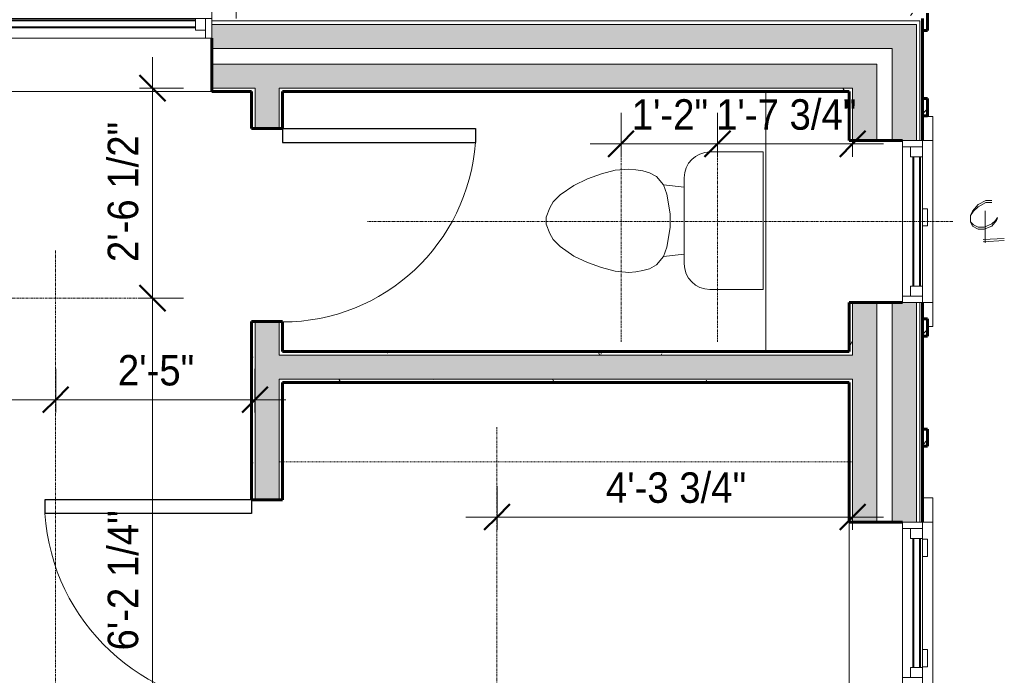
# Model space of a CAD drawing. Header units: inches. Extents: x -625 to 48, y -220 to 256.
# Tile 8 of 9: x -148 to -6, y 61 to 157. Entities that reach past the tile are written whole.
import ezdxf

# ---------------------------------------------------------------- set-up
doc = ezdxf.new("R2010")
doc.units = ezdxf.units.IN
doc.header["$MEASUREMENT"] = 0
doc.linetypes.add('3B Center Short', pattern=[0.59375, 0.375, -0.0625, 0.09375, -0.0625])
doc.linetypes.add('Overhead', pattern=[0.15625, 0.09375, -0.0625])
for name, color, linetype, lineweight in [('A-ANNO-DIMS', 1, 'Continuous', 9), ('A-ANNO-DIMS-48', 1, 'Continuous', 9), ('A-DETL', 5, 'Continuous', 9), ('A-DOOR', 1, 'Continuous', 18), ('A-FLOR-OTLN', 6, 'Continuous', 18), ('A-GENM', 6, 'Continuous', 9), ('A-GLAZ', 6, 'Continuous', 18), ('A-GLAZ-GLAS', 6, 'Continuous', 40), ('A-WALL', 2, 'Continuous', 18), ('A-WALL-MBNI', 2, 'Continuous', 18), ('A-WALL-PATT', 2, 'Continuous', 60), ('I-WALL', 2, 'Continuous', 18), ('P-SANR-FIXT', 6, 'Continuous', 9)]:
    doc.layers.add(name, color=color, linetype=linetype, lineweight=lineweight)
doc.styles.add('Arial_1', font='arial.ttf', dxfattribs={"width": 0.9, "height": 4.425898})
doc.dimstyles.new('Linear_-_3_32__Arial_Utility_Plans', dxfattribs={"dimscale": 12, "dimtxt": 4.5, "dimasz": 0.3125, "dimexe": 0.375, "dimexo": 0.375, "dimgap": 0.0625, "dimtad": 1, "dimrnd": 0.25, "dimzin": 3, "dimdsep": 46, "dimlunit": 4, "dimtxsty": 'Arial_1', "dimblk1": 'OBLIQUE', "dimblk2": 'OBLIQUE', "dimsah": 1, "dimcen": 0.09, "dimdle": 0.375, "dimazin": 0, "dimtfac": 1, "dimtix": 1, "dimtmove": 0, "dimatfit": 3, "dimfxl": 1, "dimtvp": 1, "dimfrac": 2, "dimtolj": 1, "dimtzin": 0, "dimarcsym": 2})
doc.dimstyles.new('Linear_-_3_32__Arial_Utility_Plans_2', dxfattribs={"dimscale": 12, "dimtxt": 4.5, "dimasz": 0.3125, "dimexe": 0.375, "dimexo": 0.375, "dimgap": 0.0625, "dimtad": 1, "dimrnd": 0.25, "dimzin": 3, "dimdsep": 46, "dimlunit": 4, "dimtxsty": 'Arial_1', "dimblk1": 'OBLIQUE', "dimblk2": 'OBLIQUE', "dimsah": 1, "dimcen": 0.09, "dimdle": 0.375, "dimazin": 0, "dimtfac": 1, "dimtix": 1, "dimtmove": 2, "dimatfit": 3, "dimfxl": 1, "dimtvp": 1, "dimfrac": 2, "dimtolj": 1, "dimtzin": 0, "dimarcsym": 2})
pattern_1 = [(0, (0, 0), (15.36, 3.84), [0.634, -10.886, 0.634, -10.886, -61.44]), (0, (0, 0), (15.36, 3.84), [-23.04, 0.634, -22.406, 0.634, -10.886, -26.88]), (0, (0, 0), (15.36, 3.84), [-57.6, 0.634, -7.046, 0.634, -18.566]), (120, (5.76, 1.92), (-11.005538, 11.38215), [0.634, -10.886, 0.634, -10.886, -61.44]), (120, (5.76, 1.92), (-11.005538, 11.38215), [-23.04, 0.634, -22.406, 0.634, -10.886, -26.88]), (120, (5.76, 1.92), (-11.005538, 11.38215), [-57.6, 0.634, -7.046, 0.634, -18.566]), (240, (7.68, 9.6), (-4.354462, -15.22215), [0.634, -10.886, 0.634, -10.886, -61.44]), (240, (7.68, 9.6), (-4.354462, -15.22215), [-23.04, 0.634, -22.406, 0.634, -10.886, -26.88]), (240, (7.68, 9.6), (-4.354462, -15.22215), [-57.6, 0.634, -7.046, 0.634, -18.566])]
pattern_2 = [(45, (0, 0), (-4.00647, 4.00647), []), (135, (0, 0), (-4.00647, -4.00647), [])]

# ---------------------------------------------------------------- blocks, each defined once
blk = doc.blocks.new('Single Panel Flush Wood - 2680HC-1003791-Second Floor Utility Plan')
at = {"layer": 'A-DOOR', "lineweight": 30}
for p, q in [((13, 2.25), (13, 32.25)), ((15, 32.25), (13, 32.25)), ((15, 2.25), (15, 32.25)), ((15, 2.25), (13, 2.25))]:
    blk.add_line(p, q, dxfattribs=at)
at = {"layer": 'A-DOOR', "lineweight": 9}
blk.add_arc((15, 2.25), 30.07, 93.8141, 180, dxfattribs=at)
blk = doc.blocks.new('Single Panel Flush Wood - 2480HC-1004009-Second Floor Utility Plan')
at = {"layer": 'A-DOOR', "lineweight": 30}
for p, q in [((12, -2.25), (12, -30.25)), ((14, -2.25), (12, -2.25)), ((14, -2.25), (14, -30.25)), ((14, -30.25), (12, -30.25))]:
    blk.add_line(p, q, dxfattribs=at)
at = {"layer": 'A-DOOR', "lineweight": 9}
blk.add_arc((14, -2.25), 28.07, 180, 265.9137, dxfattribs=at)
blk = doc.blocks.new('Single Casement - 2050CS-1928328-Second Floor Utility Plan')
at = {"layer": 'A-GLAZ'}
for p, q in [((-11.75, 6.81), (-15.25, 6.81)), ((-15.25, 6.81), (-15.25, 5.31)), ((-11.75, 5.31), (-11.75, 6.81)), ((-11.75, 6.81), (11.75, 6.81)), ((15.25, 6.81), (11.75, 6.81)), ((11.75, 6.81), (11.75, 5.31)), ((15.25, 5.31), (15.25, 6.81)), ((11.75, 5.31), (-11.75, 5.31)), ((-11.75, 5.31), (-11.75, 2.44)), ((-10.83, 2.44), (-10.83, 5.31)), ((-10.83, 5.31), (-9.38, 5.31)), ((-9.38, 5.31), (-9.38, 3.6)), ((9.37, 5.31), (-0.73, 5.31)), ((10.83, 5.31), (9.37, 5.31)), ((9.37, 5.31), (9.37, 3.6)), ((9.37, 3.6), (9.37, 5.31)), ((10.83, 5.31), (10.83, 2.44)), ((11.75, 2.44), (11.75, 5.31)), ((-9.38, 3.6), (-10.83, 3.6)), ((9.37, 3.6), (10.83, 3.6)), ((-11.75, 2.44), (11.75, 2.44))]:
    blk.add_line(p, q, dxfattribs=at)
at = {"layer": 'A-GLAZ-GLAS'}
for p, q in [((9.37, 5), (-9.38, 5)), ((9.37, 4), (-9.38, 4))]:
    blk.add_line(p, q, dxfattribs=at)
blk = doc.blocks.new('Single Casement - 2050CS-V1-Second Floor Utility Plan')
at = {"layer": 'A-GLAZ'}
for p, q in [((-11.75, 6.81), (-15.25, 6.81)), ((-15.25, 6.81), (-15.25, 5.31)), ((-11.75, 5.31), (-11.75, 6.81)), ((-11.75, 6.81), (11.75, 6.81)), ((15.25, 6.81), (11.75, 6.81)), ((11.75, 6.81), (11.75, 5.31)), ((15.25, 6.06), (15.25, 6.81)), ((11.75, 5.31), (-11.75, 5.31)), ((-11.75, 5.31), (-11.75, 2.44)), ((-10.83, 2.44), (-10.83, 5.31)), ((-10.83, 5.31), (-9.38, 5.31)), ((-9.38, 5.31), (-9.38, 3.6)), ((9.37, 5.31), (-0.73, 5.31)), ((10.83, 5.31), (9.37, 5.31)), ((9.37, 5.31), (9.37, 3.6)), ((9.37, 3.6), (9.37, 5.31)), ((10.83, 5.31), (10.83, 2.44)), ((11.75, 2.44), (11.75, 5.31)), ((-9.38, 3.6), (-10.83, 3.6)), ((9.37, 3.6), (10.83, 3.6)), ((-11.75, 2.44), (11.75, 2.44))]:
    blk.add_line(p, q, dxfattribs=at)
at = {"layer": 'A-GLAZ-GLAS'}
for p, q in [((9.37, 5), (-9.38, 5)), ((9.37, 4), (-9.38, 4))]:
    blk.add_line(p, q, dxfattribs=at)
blk = doc.blocks.new('Single Casement - 3050CS-1928327-Second Floor Utility Plan')
at = {"layer": 'A-GLAZ'}
for p, q in [((-17.75, 6.81), (-21.25, 6.81)), ((-21.25, 6.81), (-21.25, 6.06)), ((-17.75, 5.31), (-17.75, 6.81)), ((-17.75, 6.81), (17.75, 6.81)), ((21.25, 6.81), (17.75, 6.81)), ((17.75, 6.81), (17.75, 5.31)), ((21.25, 5.31), (21.25, 6.81)), ((17.75, 5.31), (-17.75, 5.31)), ((-17.75, 5.31), (-17.75, 2.44)), ((-16.83, 2.44), (-16.83, 5.31)), ((-16.83, 5.31), (-15.38, 5.31)), ((-15.38, 5.31), (-15.38, 3.6)), ((15.37, 5.31), (-0.73, 5.31)), ((16.83, 5.31), (15.37, 5.31)), ((15.37, 5.31), (15.37, 3.6)), ((15.37, 3.6), (15.37, 5.31)), ((16.83, 5.31), (16.83, 2.44)), ((17.75, 2.44), (17.75, 5.31)), ((-15.38, 3.6), (-16.83, 3.6)), ((15.37, 3.6), (16.83, 3.6)), ((-17.75, 2.44), (17.75, 2.44))]:
    blk.add_line(p, q, dxfattribs=at)
at = {"layer": 'A-GLAZ-GLAS'}
for p, q in [((15.37, 5), (-15.38, 5)), ((15.37, 4), (-15.38, 4))]:
    blk.add_line(p, q, dxfattribs=at)
blk = doc.blocks.new('Closet Shelf and Pole - 15_ Deep-911161-Second Floor Utility Plan')
at = {"layer": 'A-GENM', "linetype": 'Overhead'}
blk.add_line((0, -12), (83.25, -12), dxfattribs=at)
blk = doc.blocks.new('Toilet-Domestic-3D - Toilet-Domestic-3D-V8-Second Floor Utility Plan')
at = {"layer": 'P-SANR-FIXT'}
for p, q in [((-9.98, 19.48), (9.98, 19.48)), ((-9.98, 11.75), (-9.98, 19.48)), ((9.98, 19.48), (9.98, 11.75)), ((6.25, 8.02), (-6.25, 8.02)), ((-4.86, 8.02), (-5.21, 5)), ((4.86, 8.02), (5.21, 5)), ((-1, 6), (-3.84, 5.5)), ((1, 6), (-1, 6)), ((3.84, 5.5), (1, 6)), ((-5.21, 5), (-6.4, 4)), ((-3.84, 5.5), (-5.21, 5)), ((5.21, 5), (3.84, 5.5)), ((6.4, 4), (5.21, 5)), ((-6.97, 3), (-7.24, 2)), ((-6.4, 4), (-6.97, 3)), ((6.97, 3), (6.4, 4)), ((7.24, 2), (6.97, 3)), ((-7.24, 2), (-7.41, 1)), ((7.41, 1), (7.24, 2)), ((-7.41, 1), (-7.5, 0)), ((-7.5, 0), (-7.33, -1.99)), ((7.33, -1.99), (7.5, 0)), ((7.5, 0), (7.41, 1)), ((-7.33, -1.99), (-6.79, -4)), ((6.79, -4), (7.33, -1.99)), ((-6.79, -4), (-6.06, -6)), ((6.06, -6), (6.79, -4)), ((-6.06, -6), (-5.13, -8)), ((5.13, -8), (6.06, -6)), ((-5.13, -8), (-3.74, -10)), ((3.74, -10), (5.13, -8)), ((-3.74, -10), (-2.74, -11)), ((2.74, -11), (3.74, -10)), ((-2.74, -11), (-1.87, -11.5)), ((1.87, -11.5), (2.74, -11)), ((-1.87, -11.5), (-0.5, -12)), ((-0.5, -12), (0.5, -12)), ((0.5, -12), (1.87, -11.5))]:
    blk.add_line(p, q, dxfattribs=at)
for centre, start, end in [((-6.25, 11.75), 180, 270), ((6.25, 11.75), 270, 360)]:
    blk.add_arc(centre, 3.73, start, end, dxfattribs=at)
blk = doc.blocks.new('DIMBLOCK3-Second Floor Utility Plan')
at = {"layer": 'A-ANNO-DIMS-48', "transparency": 16777216}
for p, q in [((-79.16, 82.46), (-79.16, 88.81)), ((-27.54, 82.46), (-27.54, 88.81)), ((-83.66, 84.31), (-23.04, 84.31)), ((-79.16, 84.31), (-79.16, 82.46)), ((-27.54, 84.31), (-27.54, 82.46))]:
    blk.add_line(p, q, dxfattribs=at)
at = {"layer": 'A-ANNO-DIMS-48', "lineweight": 50, "transparency": 16777216}
for p, q in [((-79.16, 84.31), (-77.29, 86.18)), ((-27.54, 84.31), (-25.66, 86.18)), ((-79.16, 84.31), (-81.04, 82.43)), ((-27.54, 84.31), (-29.41, 82.43))]:
    blk.add_line(p, q, dxfattribs=at)
at = {"layer": 'A-ANNO-DIMS-48', "color": 0, "transparency": 16777216, "insert": (-63.35, 90.8), "char_height": 4.426, "width": 24.0092, "attachment_point": 1, "line_spacing_factor": 0.938532, "style": 'Arial_1'}
blk.add_mtext('4\'-3 3/4"', dxfattribs=at)
blk = doc.blocks.new('_Oblique')
at = {"color": 0, "linetype": 'ByBlock', "lineweight": -2}
blk.add_line((-0.5, -0.5), (0.5, 0.5), dxfattribs=at)
blk = doc.blocks.new('DIMBLOCK5-Second Floor Utility Plan')
at = {"layer": 'A-ANNO-DIMS-48', "transparency": 16777216}
for p, q in [((-61.16, 136.63), (-61.16, 142.98)), ((-47.16, 136.63), (-47.16, 142.98)), ((-65.66, 138.48), (-47.16, 138.48)), ((-61.16, 138.48), (-61.16, 136.63)), ((-47.16, 138.48), (-47.16, 136.63))]:
    blk.add_line(p, q, dxfattribs=at)
at = {"layer": 'A-ANNO-DIMS-48', "lineweight": 50, "transparency": 16777216}
for p, q in [((-61.16, 138.48), (-59.29, 140.36)), ((-47.16, 138.48), (-45.29, 140.36)), ((-61.16, 138.48), (-63.04, 136.61)), ((-47.16, 138.48), (-49.04, 136.61))]:
    blk.add_line(p, q, dxfattribs=at)
at = {"layer": 'A-ANNO-DIMS-48', "color": 0, "transparency": 16777216, "insert": (-59.6, 144.97), "char_height": 4.426, "width": 13.0431, "attachment_point": 1, "line_spacing_factor": 0.938532, "style": 'Arial_1'}
blk.add_mtext('1\'-2"', dxfattribs=at)
blk = doc.blocks.new('DIMBLOCK6-Second Floor Utility Plan')
at = {"layer": 'A-ANNO-DIMS-48', "transparency": 16777216}
for p, q in [((-47.16, 136.63), (-47.16, 142.98)), ((-27.54, 136.63), (-27.54, 142.98)), ((-47.16, 138.48), (-23.04, 138.48)), ((-47.16, 138.48), (-47.16, 136.63)), ((-27.54, 138.48), (-27.54, 136.63))]:
    blk.add_line(p, q, dxfattribs=at)
at = {"layer": 'A-ANNO-DIMS-48', "lineweight": 50, "transparency": 16777216}
for p, q in [((-47.16, 138.48), (-45.29, 140.36)), ((-27.54, 138.48), (-25.66, 140.36)), ((-47.16, 138.48), (-49.04, 136.61)), ((-27.54, 138.48), (-29.41, 136.61))]:
    blk.add_line(p, q, dxfattribs=at)
at = {"layer": 'A-ANNO-DIMS-48', "color": 0, "transparency": 16777216, "insert": (-47.35, 144.97), "char_height": 4.426, "width": 24.0092, "attachment_point": 1, "line_spacing_factor": 0.938532, "style": 'Arial_1'}
blk.add_mtext('1\'-7 3/4"', dxfattribs=at)
blk = doc.blocks.new('DIMBLOCK7-Second Floor Utility Plan')
at = {"layer": 'A-ANNO-DIMS-48', "transparency": 16777216}
for p, q in [((-181.79, 97.99), (-181.79, 105.85)), ((-143.22, 99.5), (-143.22, 105.85)), ((-186.29, 101.35), (-143.22, 101.35)), ((-181.79, 101.35), (-181.79, 97.99)), ((-143.22, 101.35), (-143.22, 99.5))]:
    blk.add_line(p, q, dxfattribs=at)
at = {"layer": 'A-ANNO-DIMS-48', "lineweight": 50, "transparency": 16777216}
for p, q in [((-181.79, 101.35), (-179.91, 103.23)), ((-143.22, 101.35), (-141.35, 103.23)), ((-181.79, 101.35), (-183.66, 99.48)), ((-143.22, 101.35), (-145.1, 99.48))]:
    blk.add_line(p, q, dxfattribs=at)
at = {"layer": 'A-ANNO-DIMS-48', "color": 0, "transparency": 16777216, "insert": (-172.51, 107.84), "char_height": 4.426, "width": 24.0092, "attachment_point": 1, "line_spacing_factor": 0.938532, "style": 'Arial_1'}
blk.add_mtext('3\'-2 1/2"', dxfattribs=at)
blk = doc.blocks.new('DIMBLOCK8-Second Floor Utility Plan')
at = {"layer": 'A-ANNO-DIMS-48', "transparency": 16777216}
for p, q in [((-143.22, 99.5), (-143.22, 105.85)), ((-114.29, 99.5), (-114.29, 105.85)), ((-143.22, 101.35), (-109.79, 101.35)), ((-143.22, 101.35), (-143.22, 99.5)), ((-114.29, 101.35), (-114.29, 99.5))]:
    blk.add_line(p, q, dxfattribs=at)
at = {"layer": 'A-ANNO-DIMS-48', "lineweight": 50, "transparency": 16777216}
for p, q in [((-143.22, 101.35), (-141.35, 103.23)), ((-114.29, 101.35), (-112.41, 103.23)), ((-143.22, 101.35), (-145.1, 99.48)), ((-114.29, 101.35), (-116.16, 99.48))]:
    blk.add_line(p, q, dxfattribs=at)
at = {"layer": 'A-ANNO-DIMS-48', "color": 0, "transparency": 16777216, "insert": (-134.19, 107.84), "char_height": 4.426, "width": 13.0431, "attachment_point": 1, "line_spacing_factor": 0.938532, "style": 'Arial_1'}
blk.add_mtext('2\'-5"', dxfattribs=at)
blk = doc.blocks.new('DIMBLOCK9-Second Floor Utility Plan')
at = {"layer": 'A-ANNO-DIMS-48', "transparency": 16777216}
for p, q in [((-129.18, 151.08), (-129.18, 116.08)), ((-131.03, 146.58), (-124.68, 146.58)), ((-129.18, 146.58), (-131.03, 146.58)), ((-131.03, 116.08), (-124.68, 116.08)), ((-129.18, 116.08), (-131.03, 116.08))]:
    blk.add_line(p, q, dxfattribs=at)
at = {"layer": 'A-ANNO-DIMS-48', "lineweight": 50, "transparency": 16777216}
for p, q in [((-129.18, 146.58), (-131.05, 148.46)), ((-129.18, 146.58), (-127.3, 144.71)), ((-129.18, 116.08), (-131.05, 117.96)), ((-129.18, 116.08), (-127.3, 114.21))]:
    blk.add_line(p, q, dxfattribs=at)
at = {"layer": 'A-ANNO-DIMS-48', "color": 0, "transparency": 16777216, "insert": (-135.67, 121.33), "char_height": 4.426, "width": 24.0092, "attachment_point": 1, "rotation": 90, "line_spacing_factor": 0.938532, "style": 'Arial_1'}
blk.add_mtext('2\'-6 1/2"', dxfattribs=at)
blk = doc.blocks.new('DIMBLOCK10-Second Floor Utility Plan')
at = {"layer": 'A-ANNO-DIMS-48', "lineweight": 50, "transparency": 16777216}
for p, q in [((-129.18, 116.08), (-131.05, 117.96)), ((-129.18, 116.08), (-127.3, 114.21)), ((-129.18, 41.83), (-131.05, 43.71)), ((-129.18, 41.83), (-127.3, 39.96))]:
    blk.add_line(p, q, dxfattribs=at)
at = {"layer": 'A-ANNO-DIMS-48', "transparency": 16777216}
for p, q in [((-131.03, 116.08), (-124.68, 116.08)), ((-129.18, 116.08), (-131.03, 116.08)), ((-129.18, 116.08), (-129.18, 37.33)), ((-131.03, 41.83), (-124.68, 41.83)), ((-129.18, 41.83), (-131.03, 41.83))]:
    blk.add_line(p, q, dxfattribs=at)
at = {"layer": 'A-ANNO-DIMS-48', "color": 0, "transparency": 16777216, "insert": (-135.67, 64.94), "char_height": 4.426, "width": 24.0092, "attachment_point": 1, "rotation": 90, "line_spacing_factor": 0.938532, "style": 'Arial_1'}
blk.add_mtext('6\'-2 1/4"', dxfattribs=at)

msp = doc.modelspace()

# ---------------------------------------------------------------- hatches: boundary and pattern name
at = {"layer": 'A-WALL-PATT', "lineweight": 9}
h = msp.add_hatch(dxfattribs=at)
h.set_pattern_fill('FP_3', color=256, style=0, pattern_type=2)
h.set_pattern_definition(pattern_2)
h.paths.add_polyline_path([(-16.661, 154.957), (-16.661, 157.457), (-19.161, 157.457), (-19.161, 156.707), (-17.411, 156.707), (-17.411, 154.957)], flags=0)
at = {"layer": 'A-WALL-PATT'}
h = msp.add_hatch(color=256, dxfattribs=at)
h.paths.add_polyline_path([(-156.036, 152.332), (-156.036, 155.832), (-240.536, 155.832), (-240.536, 152.332), (-197.606, 152.332)], flags=0)
h.paths.add_polyline_path([(-21.786, 152.332), (-21.786, 155.832), (-120.536, 155.832), (-120.536, 152.332), (-24.036, 152.332)], flags=0)
h.paths.add_polyline_path([(-276.036, 152.332), (-276.036, 155.832), (-294.786, 155.832), (-294.786, 152.332), (-285.575, 152.332)], flags=0)
h = msp.add_hatch(color=256, dxfattribs=at)
h.paths.add_polyline_path([(-21.786, -8.668), (-18.286, -8.668), (-18.286, 60.082), (-21.786, 60.082), (-21.786, -6.418)], flags=0)
h.paths.add_polyline_path([(-21.786, 83.582), (-18.286, 83.582), (-18.286, 115.457), (-21.786, 115.457), (-21.786, 96.48)], flags=0)
h.paths.add_polyline_path([(-18.286, 138.957), (-18.286, 155.832), (-21.786, 155.832), (-21.786, 138.957), (-20.286, 138.957)], flags=0)
h = msp.add_hatch(color=256, dxfattribs=at)
h.paths.add_polyline_path([(-110.786, 146.582), (-27.536, 146.582), (-27.536, 150.082), (-120.536, 150.082), (-120.536, 146.582), (-114.286, 146.582)], flags=0)
h.paths.add_polyline_path([(-156.036, 146.582), (-156.036, 150.082), (-240.536, 150.082), (-240.536, 146.582), (-197.606, 146.582)], flags=0)
h.paths.add_polyline_path([(-276.036, 146.582), (-276.036, 150.082), (-289.036, 150.082), (-289.036, 146.582), (-285.575, 146.582)], flags=0)
h = msp.add_hatch(color=256, dxfattribs=at)
h.paths.add_polyline_path([(-24.036, -2.918), (-24.036, 60.082), (-27.536, 60.082), (-27.536, -2.918)], flags=0)
h.paths.add_polyline_path([(-27.536, 83.582), (-24.036, 83.582), (-24.036, 115.457), (-27.536, 115.457), (-27.536, 96.48)], flags=0)
h.paths.add_polyline_path([(-27.536, 138.957), (-24.036, 138.957), (-24.036, 150.082), (-27.536, 150.082), (-27.536, 146.582)], flags=0)
at = {"layer": 'A-WALL-PATT', "lineweight": 9}
h = msp.add_hatch(dxfattribs=at)
h.set_pattern_fill('FP_2', color=256, style=0, pattern_type=2)
h.set_pattern_definition(pattern_1)
h.paths.add_polyline_path([(-208.036, 146.082), (-156.036, 146.082), (-156.036, 146.582), (-208.536, 146.582), (-208.536, 146.082)], flags=0)
h.paths.add_polyline_path([(-212.036, 146.082), (-212.036, 146.582), (-240.536, 146.582), (-240.536, 146.082), (-212.536, 146.082)], flags=0)
h.paths.add_polyline_path([(-56.856, 146.082), (-28.036, 146.082), (-28.036, 146.582), (-110.786, 146.582), (-110.786, 146.082), (-92.043, 146.082)], flags=0)
h.paths.add_polyline_path([(-285.575, 146.082), (-276.036, 146.082), (-276.036, 146.582), (-288.536, 146.582), (-288.536, 146.082)], flags=0)
h.paths.add_polyline_path([(-114.286, 146.082), (-114.286, 146.582), (-120.536, 146.582), (-120.536, 146.082), (-114.786, 146.082)], flags=0)
h = msp.add_hatch(dxfattribs=at)
h.set_pattern_fill('FP_2', color=256, style=0, pattern_type=2)
h.set_pattern_definition(pattern_1)
h.paths.add_polyline_path([(-114.286, -2.418), (-114.286, 56.832), (-114.786, 56.832), (-114.786, -2.418)], flags=0)
h.paths.add_polyline_path([(-114.786, 86.832), (-114.286, 86.832), (-114.286, 112.707), (-114.786, 112.707), (-114.786, 96.48)], flags=0)
h.paths.add_polyline_path([(-114.286, 140.707), (-114.286, 146.082), (-114.786, 146.082), (-114.786, 140.707)], flags=0)
at = {"layer": 'A-WALL-PATT'}
h = msp.add_hatch(color=256, dxfattribs=at)
h.paths.add_polyline_path([(-114.286, -2.918), (-110.786, -2.918), (-110.786, 56.832), (-114.286, 56.832), (-114.286, -2.418)], flags=0)
h.paths.add_polyline_path([(-112.536, 86.832), (-110.786, 86.832), (-110.786, 112.707), (-114.286, 112.707), (-114.286, 86.832)], flags=0)
h.paths.add_polyline_path([(-110.786, 140.707), (-110.786, 146.582), (-114.286, 146.582), (-114.286, 140.707), (-112.536, 140.707)], flags=0)
at = {"layer": 'A-WALL-PATT', "lineweight": 9}
h = msp.add_hatch(dxfattribs=at)
h.set_pattern_fill('FP_2', color=256, style=0, pattern_type=2)
h.set_pattern_definition(pattern_1)
h.paths.add_polyline_path([(-110.286, -2.418), (-110.286, 45.9), (-110.786, 45.9), (-110.786, -2.418)], flags=0)
h.paths.add_polyline_path([(-110.286, 47.4), (-110.286, 56.832), (-110.786, 56.832), (-110.786, 47.4)], flags=0)
h.paths.add_polyline_path([(-110.286, 86.832), (-110.286, 104.332), (-110.786, 104.332), (-110.786, 86.832)], flags=0)
h.paths.add_polyline_path([(-110.786, 107.832), (-110.286, 107.832), (-110.286, 112.707), (-110.786, 112.707)], flags=0)
h.paths.add_polyline_path([(-110.286, 140.707), (-110.286, 146.082), (-110.786, 146.082), (-110.786, 140.707)], flags=0)
h = msp.add_hatch(dxfattribs=at)
h.set_pattern_fill('FP_2', color=256, style=0, pattern_type=2)
h.set_pattern_definition(pattern_1)
h.paths.add_polyline_path([(-27.536, -2.418), (-27.536, 45.9), (-28.036, 45.9), (-28.036, -2.418)], flags=0)
h.paths.add_polyline_path([(-28.036, 47.4), (-27.536, 47.4), (-27.536, 60.082), (-28.036, 60.082)], flags=0)
h.paths.add_polyline_path([(-27.536, 83.582), (-27.536, 104.332), (-28.036, 104.332), (-28.036, 83.582)], flags=0)
h.paths.add_polyline_path([(-27.536, 107.832), (-27.536, 115.457), (-28.036, 115.457), (-28.036, 107.832)], flags=0)
h.paths.add_polyline_path([(-27.536, 138.957), (-27.536, 146.582), (-28.036, 146.582), (-28.036, 138.957)], flags=0)
h = msp.add_hatch(dxfattribs=at)
h.set_pattern_fill('FP_3', color=256, style=0, pattern_type=2)
h.set_pattern_definition(pattern_2)
h.paths.add_polyline_path([(-17.411, 142.582), (-16.661, 142.582), (-16.661, 145.082), (-17.411, 145.082)], flags=0)
h = msp.add_hatch(dxfattribs=at)
h.set_pattern_fill('FP_3', color=256, style=0, pattern_type=2)
h.set_pattern_definition(pattern_2)
h.paths.add_polyline_path([(-17.411, 110.582), (-16.661, 110.582), (-16.661, 113.082), (-17.411, 113.082)], flags=0)
at = {"layer": 'A-WALL-PATT'}
msp.add_hatch(color=256, dxfattribs=at).paths.add_polyline_path([(-27.536, 104.332), (-27.536, 107.832), (-110.786, 107.832), (-110.786, 104.332), (-28.036, 104.332)], flags=0)
at = {"layer": 'A-WALL-PATT', "lineweight": 9}
h = msp.add_hatch(dxfattribs=at)
h.set_pattern_fill('FP_2', color=256, style=0, pattern_type=2)
h.set_pattern_definition(pattern_1)
h.paths.add_polyline_path([(-39.262, 107.832), (-28.036, 107.832), (-28.036, 108.332), (-110.286, 108.332), (-110.286, 107.832), (-56.856, 107.832)], flags=0)
h = msp.add_hatch(dxfattribs=at)
h.set_pattern_fill('FP_2', color=256, style=0, pattern_type=2)
h.set_pattern_definition(pattern_1)
h.paths.add_polyline_path([(-28.036, 103.832), (-28.036, 104.332), (-110.286, 104.332), (-110.286, 103.832), (-39.262, 103.832)], flags=0)
h = msp.add_hatch(dxfattribs=at)
h.set_pattern_fill('FP_3', color=256, style=0, pattern_type=2)
h.set_pattern_definition(pattern_2)
h.paths.add_polyline_path([(-17.411, 94.582), (-16.661, 94.582), (-16.661, 97.082), (-17.411, 97.082), (-17.411, 96.48)], flags=0)

# ---------------------------------------------------------------- linework, layer by layer
at = {"layer": 'A-DETL', "linetype": '3B Center Short'}
for p, q in [((-61.161, 109.733), (-61.161, 141.733)), ((-47.161, 109.733), (-47.161, 141.733)), ((-12.998, 127.207), (-97.969, 127.207)), ((-143.224, 122.996), (-143.224, 29.996)), ((-126.216, 116.082), (-200.029, 116.082)), ((-79.161, 97.377), (-79.161, 2.377))]:
    msp.add_line(p, q, dxfattribs=at)
at = {"layer": 'A-DETL'}
for p, q in [((-9.304, 129.665), (-8.185, 130.285)), ((-8.185, 130.285), (-7.348, 130.285)), ((-10.418, 128.112), (-10.141, 128.737)), ((-10, 128.737), (-10.418, 128.112)), ((-10.141, 128.737), (-9.304, 129.665)), ((-9.304, 129.357), (-10, 128.737)), ((-8.185, 129.977), (-9.304, 129.357)), ((-8.311, 124.13), (-8.311, 128.787)), ((-7.348, 129.977), (-8.185, 129.977)), ((-10.418, 127.184), (-10.418, 128.112)), ((-7.348, 126.872), (-6.789, 127.341)), ((-6.653, 127.341), (-7.348, 126.564)), ((-6.789, 127.341), (-6.511, 127.804)), ((-6.511, 127.648), (-6.653, 127.341)), ((-10.418, 127.184), (-10, 126.716)), ((-10.141, 126.564), (-10.418, 127.184)), ((-9.304, 126.096), (-10.141, 126.564)), ((-10, 126.716), (-9.304, 126.408)), ((-9.304, 126.408), (-8.462, 126.408)), ((-8.462, 126.096), (-9.304, 126.096)), ((-8.462, 126.408), (-7.348, 126.872)), ((-7.348, 126.564), (-8.462, 126.096)), ((-5.523, 124.755), (-8.593, 124.598)), ((-8.593, 124.286), (-5.523, 124.442))]:
    msp.add_line(p, q, dxfattribs=at)
at = {"layer": 'A-FLOR-OTLN'}
msp.add_line((-40.161, 146.082), (-40.161, 108.332), dxfattribs=at)
at = {"layer": 'A-WALL', "lineweight": 60}
for p, q in [((-16.661, 154.957), (-16.661, 157.457)), ((-17.411, 156.707), (-17.411, 138.957)), ((-17.411, 154.957), (-16.661, 154.957)), ((-120.536, 153.832), (-120.536, 146.082)), ((-120.536, 146.082), (-114.786, 146.082)), ((-110.286, 146.082), (-28.036, 146.082)), ((-28.036, 146.082), (-28.036, 138.957)), ((-16.661, 145.082), (-17.411, 145.082)), ((-16.661, 142.582), (-16.661, 145.082)), ((-17.411, 142.582), (-16.661, 142.582)), ((-28.036, 138.957), (-20.286, 138.957)), ((-20.286, 115.457), (-28.036, 115.457)), ((-28.036, 115.457), (-28.036, 108.332)), ((-17.411, 83.582), (-17.411, 115.457)), ((-16.661, 113.082), (-17.411, 113.082)), ((-16.661, 110.582), (-16.661, 113.082)), ((-17.411, 110.582), (-16.661, 110.582)), ((-28.036, 103.832), (-28.036, 83.582)), ((-16.661, 97.082), (-17.411, 97.082)), ((-16.661, 94.582), (-16.661, 97.082)), ((-17.411, 94.582), (-16.661, 94.582)), ((-28.036, 83.582), (-20.286, 83.582))]:
    msp.add_line(p, q, dxfattribs=at)
at = {"layer": 'A-WALL'}
for p, q in [((-120.536, 156.332), (-17.786, 156.332)), ((-120.536, 155.832), (-18.286, 155.832)), ((-18.286, 155.832), (-18.286, 138.957)), ((-17.786, 156.332), (-17.786, 138.957)), ((-120.536, 152.332), (-21.786, 152.332)), ((-21.786, 152.332), (-21.786, 138.957)), ((-120.536, 150.082), (-24.036, 150.082)), ((-24.036, 150.082), (-24.036, 138.957)), ((-120.536, 146.082), (-156.036, 146.082)), ((-120.536, 146.582), (-114.286, 146.582)), ((-110.786, 146.582), (-27.536, 146.582)), ((-27.536, 146.582), (-27.536, 138.957)), ((-27.536, 115.457), (-27.536, 107.832)), ((-24.036, 115.457), (-24.036, 83.582)), ((-21.786, 115.457), (-21.786, 83.582)), ((-18.286, 115.457), (-18.286, 83.582)), ((-17.786, 115.457), (-17.786, 83.582)), ((-27.536, 104.332), (-27.536, 83.582)), ((-28.036, 60.082), (-28.036, 83.582))]:
    msp.add_line(p, q, dxfattribs=at)
at = {"layer": 'A-WALL-MBNI', "lineweight": 9}
for p, q in [((-17.411, 129.082), (-16.661, 129.082)), ((-16.661, 129.082), (-16.661, 126.582)), ((-16.661, 126.582), (-17.411, 126.582)), ((-17.411, 81.082), (-16.661, 81.082)), ((-16.661, 81.082), (-16.661, 78.582)), ((-16.661, 78.582), (-17.411, 78.582)), ((-17.411, 65.082), (-16.661, 65.082)), ((-16.661, 65.082), (-16.661, 62.582)), ((-16.661, 62.582), (-17.411, 62.582))]:
    msp.add_line(p, q, dxfattribs=at)
at = {"layer": 'I-WALL', "lineweight": 60}
for p, q in [((-114.786, 146.082), (-114.786, 140.707)), ((-110.286, 140.707), (-110.286, 146.082)), ((-114.786, 140.707), (-110.286, 140.707)), ((-114.786, 112.707), (-114.786, 86.832)), ((-110.286, 112.707), (-114.786, 112.707)), ((-110.286, 108.332), (-110.286, 112.707)), ((-28.036, 108.332), (-110.286, 108.332)), ((-110.286, 86.832), (-110.286, 103.832)), ((-110.286, 103.832), (-28.036, 103.832)), ((-114.786, 86.832), (-110.286, 86.832))]:
    msp.add_line(p, q, dxfattribs=at)
at = {"layer": 'I-WALL'}
for p, q in [((-114.286, 146.582), (-114.286, 140.707)), ((-110.786, 140.707), (-110.786, 146.582)), ((-114.286, 112.707), (-114.286, 86.832)), ((-110.786, 107.832), (-110.786, 112.707)), ((-27.536, 107.832), (-110.786, 107.832)), ((-110.786, 86.832), (-110.786, 104.332)), ((-27.536, 104.332), (-110.786, 104.332))]:
    msp.add_line(p, q, dxfattribs=at)

# ---------------------------------------------------------------- block references
at = {"layer": 'A-DOOR', "rotation": 89.99999999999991}
for name, p in [('Single Panel Flush Wood - 2480HC-1004009-Second Floor Utility Plan', (-112.536, 126.707)), ('Single Panel Flush Wood - 2680HC-1003791-Second Floor Utility Plan', (-112.536, 71.832))]:
    msp.add_blockref(name, p, dxfattribs=at)
at = {"layer": 'A-GENM', "linetype": 'Overhead'}
msp.add_blockref('Closet Shelf and Pole - 15_ Deep-911161-Second Floor Utility Plan', (-110.786, 104.332), dxfattribs=at)
at = {"layer": 'A-GLAZ'}
msp.add_blockref('Single Casement - 3050CS-1928327-Second Floor Utility Plan', (-138.286, 151.395), dxfattribs=at)
at = {"layer": 'A-GLAZ', "rotation": 269.9999999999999}
for name, p in [('Single Casement - 2050CS-V1-Second Floor Utility Plan', (-22.724, 127.207)), ('Single Casement - 2050CS-1928328-Second Floor Utility Plan', (-22.724, 71.832))]:
    msp.add_blockref(name, p, dxfattribs=at)
at = {"layer": 'P-SANR-FIXT', "rotation": 269.9999999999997}
msp.add_blockref('Toilet-Domestic-3D - Toilet-Domestic-3D-V8-Second Floor Utility Plan', (-60.012, 127.332), dxfattribs=at)

# ---------------------------------------------------------------- dimensions: what is measured, and where the dimension line sits
at = {"layer": 'A-ANNO-DIMS'}
dim = msp.add_linear_dim(base=(-129.178, 116.082), p1=(-126.526, 146.582), p2=(-126.526, 116.082), angle=90, dimstyle='Linear_-_3_32__Arial_Utility_Plans', override={"dimpost": '<>', "dimfxl": 30.5}, dxfattribs=at)
dim.commit()
dim.dimension.update_dxf_attribs({"geometry": 'DIMBLOCK9-Second Floor Utility Plan', "text_midpoint": (-132.216, 131.332)})
for base, p1, p2, override, picture, middle in [((-47.161, 138.483), (-61.161, 141.134), (-47.161, 141.134), {"dimpost": '<>', "dimfxl": 14}, 'DIMBLOCK5-Second Floor Utility Plan', (-54.161, 141.455)), ((-27.536136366, 138.482532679), (-47.161136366, 141.134183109), (-27.536136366, 141.134183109), {"dimpost": '<>', "dimfxl": 19.625}, 'DIMBLOCK6-Second Floor Utility Plan', (-37.348636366, 141.520957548)), ((-143.224, 101.352), (-181.786, 102.488), (-143.224, 104.004), {"dimpost": '<>', "dimfxl": 38.592263}, 'DIMBLOCK7-Second Floor Utility Plan', (-162.505, 104.392)), ((-114.286, 101.352), (-143.224, 104.004), (-114.286, 104.004), {"dimpost": '<>', "dimfxl": 28.9375}, 'DIMBLOCK8-Second Floor Utility Plan', (-128.755, 104.362)), ((-27.536136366, 84.305283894), (-79.161136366, 86.956934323), (-27.536136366, 86.956934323), {"dimpost": '<>', "dimfxl": 51.625}, 'DIMBLOCK3-Second Floor Utility Plan', (-53.348636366, 87.345218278))]:
    dim = msp.add_linear_dim(base=base, p1=p1, p2=p2, dimstyle='Linear_-_3_32__Arial_Utility_Plans', override=override, dxfattribs=at)
    dim.commit()
    dim.dimension.update_dxf_attribs({"geometry": picture, "text_midpoint": middle})
dim = msp.add_linear_dim(base=(-129.178, 41.832), p1=(-126.526, 116.082), p2=(-126.526, 41.832), angle=90, dimstyle='Linear_-_3_32__Arial_Utility_Plans_2', override={"dimpost": '<>', "dimfxl": 74.25}, dxfattribs=at)
dim.commit()
dim.dimension.update_dxf_attribs({"geometry": 'DIMBLOCK10-Second Floor Utility Plan', "text_midpoint": (-132.718, 76.947), "dimtype": 160, "text_rotation": 90})

doc.saveas('drawing.dxf')
